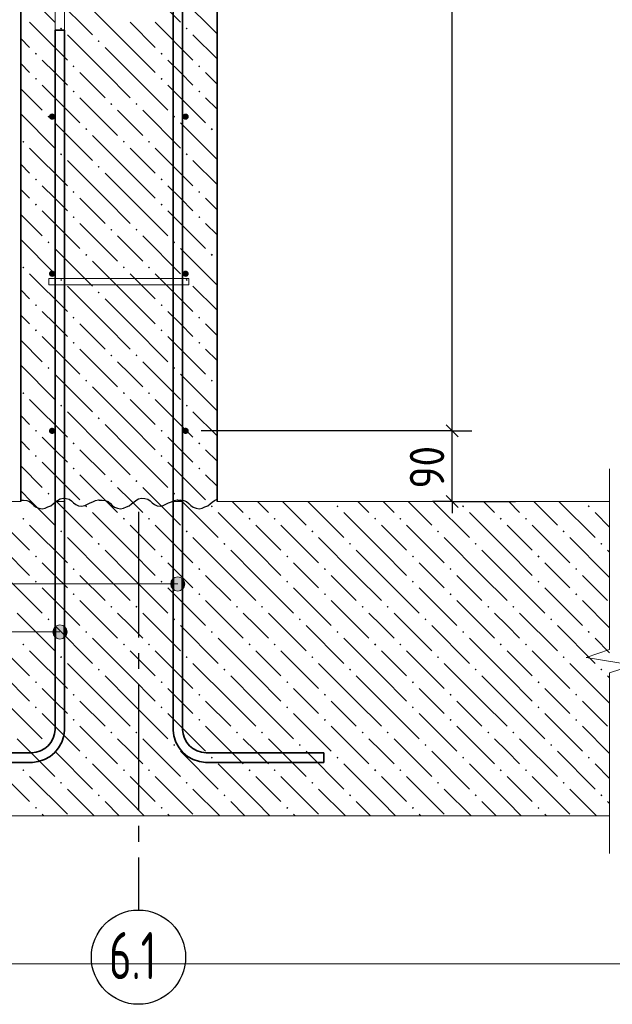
# Model space of a CAD drawing. Header units: millimetres. Extents: x 0 to 59400, y 0 to 42000.
# Tile 17 of 28: x 51475 to 55248, y 7574 to 13841. Entities that reach past the tile are written whole.
import ezdxf

# ---------------------------------------------------------------- set-up
doc = ezdxf.new("R2010")
doc.units = ezdxf.units.MM
doc.linetypes.add('______5', pattern=[1100, 800, -100, 100, -100])
for name, color, linetype, lineweight in [('Standard', 7, 'Continuous', 25), ('Выпуски арматуры Г-обр.', 52, 'Continuous', 25), ('ЖБ Стена верхний уровень', 7, 'Continuous', 35), ('Позиционная метка линия выноска', 7, 'Continuous', 13), ('Примечания', 7, 'Continuous', 13), ('Стена фоновая арматура У1', 7, 'Continuous', 18), ('Стена фоновая арматура Х1', 7, 'Continuous', 35), ('Стена фоновая затяжка С-обр.', 52, 'Continuous', 25), ('Фоновоя арматура Х1', 52, 'Continuous', 25)]:
    doc.layers.add(name, color=color, linetype=linetype, lineweight=lineweight)
doc.layers.add('Оси', color=7, linetype='______5')
doc.styles.add('ISOCPEUR', font='txt')

msp = doc.modelspace()

# ---------------------------------------------------------------- hatches: boundary and pattern name
at = {"layer": 'ЖБ Стена верхний уровень', "linetype": 'Continuous', "lineweight": 18, "transparency": 33554687}
for points in [[(51731.4, 13784.2), (51737.9, 13790.7), (51744.4, 13784.2), (51737.9, 13777.7)], [(52531.4, 13784.2), (52537.9, 13790.7), (52544.4, 13784.2), (52537.9, 13777.7)], [(51971.4, 13704.2), (51977.9, 13710.7), (51984.4, 13704.2), (51977.9, 13697.7)], [(51571.4, 13624.2), (51577.9, 13630.7), (51584.4, 13624.2), (51577.9, 13617.7)], [(52371.4, 13624.2), (52377.9, 13630.7), (52384.4, 13624.2), (52377.9, 13617.7)], [(51811.4, 13544.2), (51817.9, 13550.7), (51824.4, 13544.2), (51817.9, 13537.7)], [(52611.4, 13544.2), (52617.9, 13550.7), (52624.4, 13544.2), (52617.9, 13537.7)], [(51571.4, 13464.2), (51577.9, 13470.7), (51584.4, 13464.2), (51577.9, 13457.7)], [(52371.4, 13464.2), (52377.9, 13470.7), (52384.4, 13464.2), (52377.9, 13457.7)], [(51811.4, 13384.2), (51817.9, 13390.7), (51824.4, 13384.2), (51817.9, 13377.7)], [(52611.4, 13384.2), (52617.9, 13390.7), (52624.4, 13384.2), (52617.9, 13377.7)], [(52051.4, 13304.2), (52057.9, 13310.7), (52064.4, 13304.2), (52057.9, 13297.7)], [(52211.4, 13304.2), (52217.9, 13310.7), (52224.4, 13304.2), (52217.9, 13297.7)], [(51651.4, 13224.2), (51657.9, 13230.7), (51664.4, 13224.2), (51657.9, 13217.7)], [(52451.4, 13224.2), (52457.9, 13230.7), (52464.4, 13224.2), (52457.9, 13217.7)], [(51891.4, 13144.2), (51897.9, 13150.7), (51904.4, 13144.2), (51897.9, 13137.7)], [(52691.4, 13144.2), (52697.9, 13150.7), (52704.4, 13144.2), (52697.9, 13137.7)], [(51491.4, 13064.2), (51497.9, 13070.7), (51504.4, 13064.2), (51497.9, 13057.7)], [(52131.4, 13064.2), (52137.9, 13070.7), (52144.4, 13064.2), (52137.9, 13057.7)], [(52291.4, 13064.2), (52297.9, 13070.7), (52304.4, 13064.2), (52297.9, 13057.7)], [(51731.4, 12984.2), (51737.9, 12990.7), (51744.4, 12984.2), (51737.9, 12977.7)], [(52531.4, 12984.2), (52537.9, 12990.7), (52544.4, 12984.2), (52537.9, 12977.7)], [(51971.4, 12904.2), (51977.9, 12910.7), (51984.4, 12904.2), (51977.9, 12897.7)], [(51571.4, 12824.2), (51577.9, 12830.7), (51584.4, 12824.2), (51577.9, 12817.7)], [(52371.4, 12824.2), (52377.9, 12830.7), (52384.4, 12824.2), (52377.9, 12817.7)], [(51811.4, 12744.2), (51817.9, 12750.7), (51824.4, 12744.2), (51817.9, 12737.7)], [(52611.4, 12744.2), (52617.9, 12750.7), (52624.4, 12744.2), (52617.9, 12737.7)], [(51571.4, 12664.2), (51577.9, 12670.7), (51584.4, 12664.2), (51577.9, 12657.7)], [(52371.4, 12664.2), (52377.9, 12670.7), (52384.4, 12664.2), (52377.9, 12657.7)], [(51811.4, 12584.2), (51817.9, 12590.7), (51824.4, 12584.2), (51817.9, 12577.7)], [(52611.4, 12584.2), (52617.9, 12590.7), (52624.4, 12584.2), (52617.9, 12577.7)], [(52051.4, 12504.2), (52057.9, 12510.7), (52064.4, 12504.2), (52057.9, 12497.7)], [(52211.4, 12504.2), (52217.9, 12510.7), (52224.4, 12504.2), (52217.9, 12497.7)], [(51651.4, 12424.2), (51657.9, 12430.7), (51664.4, 12424.2), (51657.9, 12417.7)], [(52451.4, 12424.2), (52457.9, 12430.7), (52464.4, 12424.2), (52457.9, 12417.7)], [(51891.4, 12344.2), (51897.9, 12350.7), (51904.4, 12344.2), (51897.9, 12337.7)], [(52691.4, 12344.2), (52697.9, 12350.7), (52704.4, 12344.2), (52697.9, 12337.7)], [(51491.4, 12264.2), (51497.9, 12270.7), (51504.4, 12264.2), (51497.9, 12257.7)], [(52131.4, 12264.2), (52137.9, 12270.7), (52144.4, 12264.2), (52137.9, 12257.7)], [(52291.4, 12264.2), (52297.9, 12270.7), (52304.4, 12264.2), (52297.9, 12257.7)], [(51731.4, 12184.2), (51737.9, 12190.7), (51744.4, 12184.2), (51737.9, 12177.7)], [(52531.4, 12184.2), (52537.9, 12190.7), (52544.4, 12184.2), (52537.9, 12177.7)], [(51971.4, 12104.2), (51977.9, 12110.7), (51984.4, 12104.2), (51977.9, 12097.7)], [(51571.4, 12024.2), (51577.9, 12030.7), (51584.4, 12024.2), (51577.9, 12017.7)], [(52371.4, 12024.2), (52377.9, 12030.7), (52384.4, 12024.2), (52377.9, 12017.7)], [(51811.4, 11944.2), (51817.9, 11950.7), (51824.4, 11944.2), (51817.9, 11937.7)], [(52611.4, 11944.2), (52617.9, 11950.7), (52624.4, 11944.2), (52617.9, 11937.7)], [(51571.4, 11864.2), (51577.9, 11870.7), (51584.4, 11864.2), (51577.9, 11857.7)], [(52371.4, 11864.2), (52377.9, 11870.7), (52384.4, 11864.2), (52377.9, 11857.7)], [(51811.4, 11784.2), (51817.9, 11790.7), (51824.4, 11784.2), (51817.9, 11777.7)], [(52611.4, 11784.2), (52617.9, 11790.7), (52624.4, 11784.2), (52617.9, 11777.7)], [(52051.4, 11704.2), (52057.9, 11710.7), (52064.4, 11704.2), (52057.9, 11697.7)], [(52211.4, 11704.2), (52217.9, 11710.7), (52224.4, 11704.2), (52217.9, 11697.7)], [(51651.4, 11624.2), (51657.9, 11630.7), (51664.4, 11624.2), (51657.9, 11617.7)], [(52451.4, 11624.2), (52457.9, 11630.7), (52464.4, 11624.2), (52457.9, 11617.7)], [(51891.4, 11544.2), (51897.9, 11550.7), (51904.4, 11544.2), (51897.9, 11537.7)], [(52691.4, 11544.2), (52697.9, 11550.7), (52704.4, 11544.2), (52697.9, 11537.7)], [(51491.4, 11464.2), (51497.9, 11470.7), (51504.4, 11464.2), (51497.9, 11457.7)], [(52131.4, 11464.2), (52137.9, 11470.7), (52144.4, 11464.2), (52137.9, 11457.7)], [(52291.4, 11464.2), (52297.9, 11470.7), (52304.4, 11464.2), (52297.9, 11457.7)], [(51731.4, 11384.2), (51737.9, 11390.7), (51744.4, 11384.2), (51737.9, 11377.7)], [(52531.4, 11384.2), (52537.9, 11390.7), (52544.4, 11384.2), (52537.9, 11377.7)], [(51971.4, 11304.2), (51977.9, 11310.7), (51984.4, 11304.2), (51977.9, 11297.7)], [(51571.4, 11224.2), (51577.9, 11230.7), (51584.4, 11224.2), (51577.9, 11217.7)], [(52371.4, 11224.2), (52377.9, 11230.7), (52384.4, 11224.2), (52377.9, 11217.7)], [(51811.4, 11144.2), (51817.9, 11150.7), (51824.4, 11144.2), (51817.9, 11137.7)], [(52611.4, 11144.2), (52617.9, 11150.7), (52624.4, 11144.2), (52617.9, 11137.7)], [(51571.4, 11064.2), (51577.9, 11070.7), (51584.4, 11064.2), (51577.9, 11057.7)], [(52371.4, 11064.2), (52377.9, 11070.7), (52384.4, 11064.2), (52377.9, 11057.7)], [(51811.4, 10984.2), (51817.9, 10990.7), (51824.4, 10984.2), (51817.9, 10977.7)], [(52611.4, 10984.2), (52617.9, 10990.7), (52624.4, 10984.2), (52617.9, 10977.7)], [(52051.4, 10904.2), (52057.9, 10910.7), (52064.4, 10904.2), (52057.9, 10897.7)], [(52211.4, 10904.2), (52217.9, 10910.7), (52224.4, 10904.2), (52217.9, 10897.7)], [(51651.4, 10824.2), (51657.9, 10830.7), (51664.4, 10824.2), (51657.9, 10817.7)], [(52451.4, 10824.2), (52457.9, 10830.7), (52464.4, 10824.2), (52457.9, 10817.7)]]:
    msp.add_hatch(color=7, dxfattribs=at).paths.add_polyline_path(points, flags=16)
at = {"layer": 'Позиционная метка линия выноска', "linetype": 'Continuous', "lineweight": 13, "transparency": 33554687}
for points in [[(52458.4, 10210.8), (52458.4, 10288.2), (52442.2, 10272)], [(52480.9, 10204.5), (52480.9, 10294.5), (52458.4, 10288.2)], [(52480.9, 10204.5), (52458.4, 10288.2), (52458.4, 10210.8)], [(52503.4, 10210.8), (52503.4, 10288.2), (52480.9, 10294.5)], [(52503.4, 10210.8), (52480.9, 10294.5), (52480.9, 10204.5)], [(52519.6, 10227), (52519.6, 10272), (52503.4, 10288.2)], [(52519.6, 10227), (52503.4, 10288.2), (52503.4, 10210.8)], [(52442.2, 10227), (52442.2, 10272), (52435.9, 10249.5)], [(52458.4, 10210.8), (52442.2, 10272), (52442.2, 10227)], [(52519.6, 10272), (52519.6, 10227), (52525.9, 10249.5)], [(51692.2, 9921.6), (51692.2, 9966.7), (51685.9, 9944.1)], [(51708.4, 9905.4), (51708.4, 9982.8), (51692.2, 9966.7)], [(51708.4, 9905.4), (51692.2, 9966.7), (51692.2, 9921.6)], [(51730.9, 9899.1), (51730.9, 9989.1), (51708.4, 9982.8)], [(51730.9, 9899.1), (51708.4, 9982.8), (51708.4, 9905.4)], [(51753.4, 9905.4), (51753.4, 9982.8), (51730.9, 9989.1)], [(51753.4, 9905.4), (51730.9, 9989.1), (51730.9, 9899.1)], [(51769.6, 9921.6), (51769.6, 9966.7), (51753.4, 9982.8)], [(51769.6, 9921.6), (51753.4, 9982.8), (51753.4, 9905.4)], [(51769.6, 9966.7), (51769.6, 9921.6), (51775.9, 9944.1)]]:
    msp.add_hatch(color=7, dxfattribs=at).paths.add_polyline_path(points)
at = {"layer": 'Стена фоновая арматура У1', "linetype": 'Continuous', "lineweight": 13, "transparency": 33554687}
for points in [[(51700.9, 13224), (51699.4, 13231.6), (51695, 13238.1), (51688.5, 13242.4), (51680.9, 13244), (51673.2, 13242.4), (51666.7, 13238.1), (51662.4, 13231.6), (51660.9, 13224), (51662.4, 13216.3), (51666.7, 13209.8), (51673.2, 13205.5), (51680.9, 13204), (51688.5, 13205.5), (51695, 13209.8), (51699.4, 13216.3)], [(52550.9, 13224), (52549.4, 13231.6), (52545, 13238.1), (52538.5, 13242.4), (52530.9, 13244), (52523.2, 13242.4), (52516.7, 13238.1), (52512.4, 13231.6), (52510.9, 13224), (52512.4, 13216.3), (52516.7, 13209.8), (52523.2, 13205.5), (52530.9, 13204), (52538.5, 13205.5), (52545, 13209.8), (52549.4, 13216.3)], [(51700.9, 12224), (51699.4, 12231.6), (51695, 12238.1), (51688.5, 12242.4), (51680.9, 12244), (51673.2, 12242.4), (51666.7, 12238.1), (51662.4, 12231.6), (51660.9, 12224), (51662.4, 12216.3), (51666.7, 12209.8), (51673.2, 12205.5), (51680.9, 12204), (51688.5, 12205.5), (51695, 12209.8), (51699.4, 12216.3)], [(52550.9, 12224), (52549.4, 12231.6), (52545, 12238.1), (52538.5, 12242.4), (52530.9, 12244), (52523.2, 12242.4), (52516.7, 12238.1), (52512.4, 12231.6), (52510.9, 12224), (52512.4, 12216.3), (52516.7, 12209.8), (52523.2, 12205.5), (52530.9, 12204), (52538.5, 12205.5), (52545, 12209.8), (52549.4, 12216.3)], [(51700.9, 11224), (51699.4, 11231.6), (51695, 11238.1), (51688.5, 11242.4), (51680.9, 11244), (51673.2, 11242.4), (51666.7, 11238.1), (51662.4, 11231.6), (51660.9, 11224), (51662.4, 11216.3), (51666.7, 11209.8), (51673.2, 11205.5), (51680.9, 11204), (51688.5, 11205.5), (51695, 11209.8), (51699.4, 11216.3)], [(52550.9, 11224), (52549.4, 11231.6), (52545, 11238.1), (52538.5, 11242.4), (52530.9, 11244), (52523.2, 11242.4), (52516.7, 11238.1), (52512.4, 11231.6), (52510.9, 11224), (52512.4, 11216.3), (52516.7, 11209.8), (52523.2, 11205.5), (52530.9, 11204), (52538.5, 11205.5), (52545, 11209.8), (52549.4, 11216.3)]]:
    msp.add_hatch(color=7, dxfattribs=at).paths.add_polyline_path(points)
at = {"layer": 'Фоновоя арматура Х1', "linetype": 'Continuous', "lineweight": 18, "transparency": 33554687}
for points in [[(51891.4, 10744.2), (51897.9, 10750.7), (51904.4, 10744.2), (51897.9, 10737.7)], [(52691.4, 10744.2), (52697.9, 10750.7), (52704.4, 10744.2), (52697.9, 10737.7)], [(53491.4, 10744.2), (53497.9, 10750.7), (53504.4, 10744.2), (53497.9, 10737.7)], [(54291.4, 10744.2), (54297.9, 10750.7), (54304.4, 10744.2), (54297.9, 10737.7)], [(55091.4, 10744.2), (55097.9, 10750.7), (55104.4, 10744.2), (55097.9, 10737.7)], [(51491.4, 10664.2), (51497.9, 10670.7), (51504.4, 10664.2), (51497.9, 10657.7)], [(52131.4, 10664.2), (52137.9, 10670.7), (52144.4, 10664.2), (52137.9, 10657.7)], [(52291.4, 10664.2), (52297.9, 10670.7), (52304.4, 10664.2), (52297.9, 10657.7)], [(52931.4, 10664.2), (52937.9, 10670.7), (52944.4, 10664.2), (52937.9, 10657.7)], [(53091.4, 10664.2), (53097.9, 10670.7), (53104.4, 10664.2), (53097.9, 10657.7)], [(53731.4, 10664.2), (53737.9, 10670.7), (53744.4, 10664.2), (53737.9, 10657.7)], [(53891.4, 10664.2), (53897.9, 10670.7), (53904.4, 10664.2), (53897.9, 10657.7)], [(54531.4, 10664.2), (54537.9, 10670.7), (54544.4, 10664.2), (54537.9, 10657.7)], [(54691.4, 10664.2), (54697.9, 10670.7), (54704.4, 10664.2), (54697.9, 10657.7)], [(51731.4, 10584.2), (51737.9, 10590.7), (51744.4, 10584.2), (51737.9, 10577.7)], [(52531.4, 10584.2), (52537.9, 10590.7), (52544.4, 10584.2), (52537.9, 10577.7)], [(53331.4, 10584.2), (53337.9, 10590.7), (53344.4, 10584.2), (53337.9, 10577.7)], [(54131.4, 10584.2), (54137.9, 10590.7), (54144.4, 10584.2), (54137.9, 10577.7)], [(54931.4, 10584.2), (54937.9, 10590.7), (54944.4, 10584.2), (54937.9, 10577.7)], [(51971.4, 10504.2), (51977.9, 10510.7), (51984.4, 10504.2), (51977.9, 10497.7)], [(52771.4, 10504.2), (52777.9, 10510.7), (52784.4, 10504.2), (52777.9, 10497.7)], [(53571.4, 10504.2), (53577.9, 10510.7), (53584.4, 10504.2), (53577.9, 10497.7)], [(54371.4, 10504.2), (54377.9, 10510.7), (54384.4, 10504.2), (54377.9, 10497.7)], [(55171.4, 10504.2), (55177.9, 10510.7), (55184.4, 10504.2), (55177.9, 10497.7)], [(51571.4, 10424.2), (51577.9, 10430.7), (51584.4, 10424.2), (51577.9, 10417.7)], [(52371.4, 10424.2), (52377.9, 10430.7), (52384.4, 10424.2), (52377.9, 10417.7)], [(53171.4, 10424.2), (53177.9, 10430.7), (53184.4, 10424.2), (53177.9, 10417.7)], [(53971.4, 10424.2), (53977.9, 10430.7), (53984.4, 10424.2), (53977.9, 10417.7)], [(54771.4, 10424.2), (54777.9, 10430.7), (54784.4, 10424.2), (54777.9, 10417.7)], [(51811.4, 10344.2), (51817.9, 10350.7), (51824.4, 10344.2), (51817.9, 10337.7)], [(52611.4, 10344.2), (52617.9, 10350.7), (52624.4, 10344.2), (52617.9, 10337.7)], [(53411.4, 10344.2), (53417.9, 10350.7), (53424.4, 10344.2), (53417.9, 10337.7)], [(54211.4, 10344.2), (54217.9, 10350.7), (54224.4, 10344.2), (54217.9, 10337.7)], [(55011.4, 10344.2), (55017.9, 10350.7), (55024.4, 10344.2), (55017.9, 10337.7)], [(51571.4, 10264.2), (51577.9, 10270.7), (51584.4, 10264.2), (51577.9, 10257.7)], [(52371.4, 10264.2), (52377.9, 10270.7), (52384.4, 10264.2), (52377.9, 10257.7)], [(53171.4, 10264.2), (53177.9, 10270.7), (53184.4, 10264.2), (53177.9, 10257.7)], [(53971.4, 10264.2), (53977.9, 10270.7), (53984.4, 10264.2), (53977.9, 10257.7)], [(54771.4, 10264.2), (54777.9, 10270.7), (54784.4, 10264.2), (54777.9, 10257.7)], [(51811.4, 10184.2), (51817.9, 10190.7), (51824.4, 10184.2), (51817.9, 10177.7)], [(52611.4, 10184.2), (52617.9, 10190.7), (52624.4, 10184.2), (52617.9, 10177.7)], [(53411.4, 10184.2), (53417.9, 10190.7), (53424.4, 10184.2), (53417.9, 10177.7)], [(54211.4, 10184.2), (54217.9, 10190.7), (54224.4, 10184.2), (54217.9, 10177.7)], [(55011.4, 10184.2), (55017.9, 10190.7), (55024.4, 10184.2), (55017.9, 10177.7)], [(52051.4, 10104.2), (52057.9, 10110.7), (52064.4, 10104.2), (52057.9, 10097.7)], [(52211.4, 10104.2), (52217.9, 10110.7), (52224.4, 10104.2), (52217.9, 10097.7)], [(52851.4, 10104.2), (52857.9, 10110.7), (52864.4, 10104.2), (52857.9, 10097.7)], [(53011.4, 10104.2), (53017.9, 10110.7), (53024.4, 10104.2), (53017.9, 10097.7)], [(53651.4, 10104.2), (53657.9, 10110.7), (53664.4, 10104.2), (53657.9, 10097.7)], [(53811.4, 10104.2), (53817.9, 10110.7), (53824.4, 10104.2), (53817.9, 10097.7)], [(54451.4, 10104.2), (54457.9, 10110.7), (54464.4, 10104.2), (54457.9, 10097.7)], [(54611.4, 10104.2), (54617.9, 10110.7), (54624.4, 10104.2), (54617.9, 10097.7)], [(51651.4, 10024.2), (51657.9, 10030.7), (51664.4, 10024.2), (51657.9, 10017.7)], [(52451.4, 10024.2), (52457.9, 10030.7), (52464.4, 10024.2), (52457.9, 10017.7)], [(53251.4, 10024.2), (53257.9, 10030.7), (53264.4, 10024.2), (53257.9, 10017.7)], [(54051.4, 10024.2), (54057.9, 10030.7), (54064.4, 10024.2), (54057.9, 10017.7)], [(54851.4, 10024.2), (54857.9, 10030.7), (54864.4, 10024.2), (54857.9, 10017.7)], [(51891.4, 9944.2), (51897.9, 9950.7), (51904.4, 9944.2), (51897.9, 9937.7)], [(52691.4, 9944.2), (52697.9, 9950.7), (52704.4, 9944.2), (52697.9, 9937.7)], [(53491.4, 9944.2), (53497.9, 9950.7), (53504.4, 9944.2), (53497.9, 9937.7)], [(54291.4, 9944.2), (54297.9, 9950.7), (54304.4, 9944.2), (54297.9, 9937.7)], [(55091.4, 9944.2), (55097.9, 9950.7), (55104.4, 9944.2), (55097.9, 9937.7)], [(51491.4, 9864.2), (51497.9, 9870.7), (51504.4, 9864.2), (51497.9, 9857.7)], [(52131.4, 9864.2), (52137.9, 9870.7), (52144.4, 9864.2), (52137.9, 9857.7)], [(52291.4, 9864.2), (52297.9, 9870.7), (52304.4, 9864.2), (52297.9, 9857.7)], [(52931.4, 9864.2), (52937.9, 9870.7), (52944.4, 9864.2), (52937.9, 9857.7)], [(53091.4, 9864.2), (53097.9, 9870.7), (53104.4, 9864.2), (53097.9, 9857.7)], [(53731.4, 9864.2), (53737.9, 9870.7), (53744.4, 9864.2), (53737.9, 9857.7)], [(53891.4, 9864.2), (53897.9, 9870.7), (53904.4, 9864.2), (53897.9, 9857.7)], [(54531.4, 9864.2), (54537.9, 9870.7), (54544.4, 9864.2), (54537.9, 9857.7)], [(54691.4, 9864.2), (54697.9, 9870.7), (54704.4, 9864.2), (54697.9, 9857.7)], [(51731.4, 9784.2), (51737.9, 9790.7), (51744.4, 9784.2), (51737.9, 9777.7)], [(52531.4, 9784.2), (52537.9, 9790.7), (52544.4, 9784.2), (52537.9, 9777.7)], [(53331.4, 9784.2), (53337.9, 9790.7), (53344.4, 9784.2), (53337.9, 9777.7)], [(54131.4, 9784.2), (54137.9, 9790.7), (54144.4, 9784.2), (54137.9, 9777.7)], [(54931.4, 9784.2), (54937.9, 9790.7), (54944.4, 9784.2), (54937.9, 9777.7)], [(51971.4, 9704.2), (51977.9, 9710.7), (51984.4, 9704.2), (51977.9, 9697.7)], [(52771.4, 9704.2), (52777.9, 9710.7), (52784.4, 9704.2), (52777.9, 9697.7)], [(53571.4, 9704.2), (53577.9, 9710.7), (53584.4, 9704.2), (53577.9, 9697.7)], [(54371.4, 9704.2), (54377.9, 9710.7), (54384.4, 9704.2), (54377.9, 9697.7)], [(55171.4, 9704.2), (55177.9, 9710.7), (55184.4, 9704.2), (55177.9, 9697.7)], [(51571.4, 9624.2), (51577.9, 9630.7), (51584.4, 9624.2), (51577.9, 9617.7)], [(52371.4, 9624.2), (52377.9, 9630.7), (52384.4, 9624.2), (52377.9, 9617.7)], [(53171.4, 9624.2), (53177.9, 9630.7), (53184.4, 9624.2), (53177.9, 9617.7)], [(53971.4, 9624.2), (53977.9, 9630.7), (53984.4, 9624.2), (53977.9, 9617.7)], [(54771.4, 9624.2), (54777.9, 9630.7), (54784.4, 9624.2), (54777.9, 9617.7)], [(51811.4, 9544.2), (51817.9, 9550.7), (51824.4, 9544.2), (51817.9, 9537.7)], [(52611.4, 9544.2), (52617.9, 9550.7), (52624.4, 9544.2), (52617.9, 9537.7)], [(53411.4, 9544.2), (53417.9, 9550.7), (53424.4, 9544.2), (53417.9, 9537.7)], [(54211.4, 9544.2), (54217.9, 9550.7), (54224.4, 9544.2), (54217.9, 9537.7)], [(55011.4, 9544.2), (55017.9, 9550.7), (55024.4, 9544.2), (55017.9, 9537.7)], [(51571.4, 9464.2), (51577.9, 9470.7), (51584.4, 9464.2), (51577.9, 9457.7)], [(52371.4, 9464.2), (52377.9, 9470.7), (52384.4, 9464.2), (52377.9, 9457.7)], [(53171.4, 9464.2), (53177.9, 9470.7), (53184.4, 9464.2), (53177.9, 9457.7)], [(53971.4, 9464.2), (53977.9, 9470.7), (53984.4, 9464.2), (53977.9, 9457.7)], [(54771.4, 9464.2), (54777.9, 9470.7), (54784.4, 9464.2), (54777.9, 9457.7)], [(51811.4, 9384.2), (51817.9, 9390.7), (51824.4, 9384.2), (51817.9, 9377.7)], [(52611.4, 9384.2), (52617.9, 9390.7), (52624.4, 9384.2), (52617.9, 9377.7)], [(53411.4, 9384.2), (53417.9, 9390.7), (53424.4, 9384.2), (53417.9, 9377.7)], [(54211.4, 9384.2), (54217.9, 9390.7), (54224.4, 9384.2), (54217.9, 9377.7)], [(55011.4, 9384.2), (55017.9, 9390.7), (55024.4, 9384.2), (55017.9, 9377.7)], [(52051.4, 9304.2), (52057.9, 9310.7), (52064.4, 9304.2), (52057.9, 9297.7)], [(52211.4, 9304.2), (52217.9, 9310.7), (52224.4, 9304.2), (52217.9, 9297.7)], [(52851.4, 9304.2), (52857.9, 9310.7), (52864.4, 9304.2), (52857.9, 9297.7)], [(53011.4, 9304.2), (53017.9, 9310.7), (53024.4, 9304.2), (53017.9, 9297.7)], [(53651.4, 9304.2), (53657.9, 9310.7), (53664.4, 9304.2), (53657.9, 9297.7)], [(53811.4, 9304.2), (53817.9, 9310.7), (53824.4, 9304.2), (53817.9, 9297.7)], [(54451.4, 9304.2), (54457.9, 9310.7), (54464.4, 9304.2), (54457.9, 9297.7)], [(54611.4, 9304.2), (54617.9, 9310.7), (54624.4, 9304.2), (54617.9, 9297.7)], [(51651.4, 9224.2), (51657.9, 9230.7), (51664.4, 9224.2), (51657.9, 9217.7)], [(52451.4, 9224.2), (52457.9, 9230.7), (52464.4, 9224.2), (52457.9, 9217.7)], [(53251.4, 9224.2), (53257.9, 9230.7), (53264.4, 9224.2), (53257.9, 9217.7)], [(54051.4, 9224.2), (54057.9, 9230.7), (54064.4, 9224.2), (54057.9, 9217.7)], [(54851.4, 9224.2), (54857.9, 9230.7), (54864.4, 9224.2), (54857.9, 9217.7)], [(51891.4, 9144.2), (51897.9, 9150.7), (51904.4, 9144.2), (51897.9, 9137.7)], [(52691.4, 9144.2), (52697.9, 9150.7), (52704.4, 9144.2), (52697.9, 9137.7)], [(53491.4, 9144.2), (53497.9, 9150.7), (53504.4, 9144.2), (53497.9, 9137.7)], [(54291.4, 9144.2), (54297.9, 9150.7), (54304.4, 9144.2), (54297.9, 9137.7)], [(55091.4, 9144.2), (55097.9, 9150.7), (55104.4, 9144.2), (55097.9, 9137.7)], [(51491.4, 9064.2), (51497.9, 9070.7), (51504.4, 9064.2), (51497.9, 9057.7)], [(52131.4, 9064.2), (52137.9, 9070.7), (52144.4, 9064.2), (52137.9, 9057.7)], [(52291.4, 9064.2), (52297.9, 9070.7), (52304.4, 9064.2), (52297.9, 9057.7)], [(52931.4, 9064.2), (52937.9, 9070.7), (52944.4, 9064.2), (52937.9, 9057.7)], [(53091.4, 9064.2), (53097.9, 9070.7), (53104.4, 9064.2), (53097.9, 9057.7)], [(53731.4, 9064.2), (53737.9, 9070.7), (53744.4, 9064.2), (53737.9, 9057.7)], [(53891.4, 9064.2), (53897.9, 9070.7), (53904.4, 9064.2), (53897.9, 9057.7)], [(54531.4, 9064.2), (54537.9, 9070.7), (54544.4, 9064.2), (54537.9, 9057.7)], [(54691.4, 9064.2), (54697.9, 9070.7), (54704.4, 9064.2), (54697.9, 9057.7)], [(51731.4, 8984.2), (51737.9, 8990.7), (51744.4, 8984.2), (51737.9, 8977.7)], [(52531.4, 8984.2), (52537.9, 8990.7), (52544.4, 8984.2), (52537.9, 8977.7)], [(53331.4, 8984.2), (53337.9, 8990.7), (53344.4, 8984.2), (53337.9, 8977.7)], [(54131.4, 8984.2), (54137.9, 8990.7), (54144.4, 8984.2), (54137.9, 8977.7)], [(54931.4, 8984.2), (54937.9, 8990.7), (54944.4, 8984.2), (54937.9, 8977.7)], [(51971.4, 8904.2), (51977.9, 8910.7), (51984.4, 8904.2), (51977.9, 8897.7)], [(52771.4, 8904.2), (52777.9, 8910.7), (52784.4, 8904.2), (52777.9, 8897.7)], [(53571.4, 8904.2), (53577.9, 8910.7), (53584.4, 8904.2), (53577.9, 8897.7)], [(54371.4, 8904.2), (54377.9, 8910.7), (54384.4, 8904.2), (54377.9, 8897.7)], [(55171.4, 8904.2), (55177.9, 8910.7), (55184.4, 8904.2), (55177.9, 8897.7)], [(51571.4, 8824.2), (51577.9, 8830.7), (51584.4, 8824.2), (51577.9, 8817.7)], [(52371.4, 8824.2), (52377.9, 8830.7), (52384.4, 8824.2), (52377.9, 8817.7)], [(53171.4, 8824.2), (53177.9, 8830.7), (53184.4, 8824.2), (53177.9, 8817.7)], [(53971.4, 8824.2), (53977.9, 8830.7), (53984.4, 8824.2), (53977.9, 8817.7)], [(54771.4, 8824.2), (54777.9, 8830.7), (54784.4, 8824.2), (54777.9, 8817.7)]]:
    msp.add_hatch(color=7, dxfattribs=at).paths.add_polyline_path(points, flags=16)

# ---------------------------------------------------------------- linework, layer by layer
at = {"layer": 'Standard', "color": 7, "linetype": 'Continuous', "lineweight": -3, "transparency": 33554687}
for p, q in [((54228, 11224), (54228, 21224)), ((54228, 11224), (54103, 11224)), ((54228, 11224), (54353, 11224)), ((54228, 10774), (54228, 11224)), ((54228, 10774), (54103, 10774)), ((54228, 10774), (54353, 10774)), ((54228, 10774), (54630.9, 10774)), ((54228, 10774), (54228, 10699))]:
    msp.add_line(p, q, dxfattribs=at)
at = {"layer": 'Standard', "color": 7, "linetype": 'Continuous', "lineweight": 25, "transparency": 33554687}
for p, q in [((54265.5, 11186.5), (54190.5, 11261.5)), ((54265.5, 10736.5), (54190.5, 10811.5))]:
    msp.add_line(p, q, dxfattribs=at)
at = {"layer": 'Standard', "color": 254, "linetype": 'Continuous', "lineweight": 13, "true_color": 0xc4c4ff, "transparency": 33554687}
msp.add_lwpolyline([(48980.9, 7832.4), (55730.9, 7832.4), (55730.9, 26974), (48980.9, 26974), (48980.9, 7832.4)], dxfattribs=at)
at = {"layer": 'Standard', "color": 7, "linetype": 'Continuous', "lineweight": -3, "transparency": 33554687}
msp.add_lwpolyline([(54228, 11224), (54211, 11224), (54211, 11224), (54211, 11224), (54211, 11224), (54211, 11224), (54211, 11224), (54211, 11224), (54211, 11224), (52630.9, 11224)], dxfattribs=at)
at = {"layer": 'Выпуски арматуры Г-обр.', "color": 7, "linetype": 'Continuous', "lineweight": 35, "transparency": 33554687}
for points in [[(52510.9, 15774), (52510.9, 9323.9), (52514.8, 9295.8), (52524.2, 9267.2), (52538.9, 9241), (52556.7, 9219.7), (52577.9, 9202), (52604.1, 9187.3), (52632.7, 9177.9), (52660.9, 9174), (53410.9, 9174), (53410.9, 9114), (52656.7, 9114), (52619, 9119.2), (52579.8, 9132.1), (52543.8, 9152.3), (52514.1, 9177.1), (52489.2, 9206.8), (52469, 9242.9), (52456.1, 9282.1), (52450.9, 9319.8), (52450.9, 15774), (52510.9, 15774)], [(51760.9, 13774), (51760.9, 9319.8), (51755.6, 9282.1), (51742.7, 9242.9), (51722.5, 9206.8), (51697.7, 9177.1), (51668, 9152.3), (51631.9, 9132.1), (51592.7, 9119.2), (51555.1, 9114), (50800.9, 9114), (50800.9, 9174), (51550.9, 9174), (51579.1, 9177.9), (51607.7, 9187.3), (51633.8, 9202), (51655.1, 9219.7), (51672.9, 9241), (51687.5, 9267.2), (51697, 9295.8), (51700.9, 9323.9), (51700.9, 13774), (51760.9, 13774)]]:
    msp.add_lwpolyline(points, dxfattribs=at)
at = {"layer": 'ЖБ Стена верхний уровень', "color": 7, "linetype": 'Continuous', "lineweight": 35, "transparency": 33554687}
for p, q in [((51480.9, 23274), (51480.9, 10774)), ((52730.9, 10774), (52730.9, 23274))]:
    msp.add_line(p, q, dxfattribs=at)
at = {"layer": 'ЖБ Стена верхний уровень', "color": 9, "linetype": 'Continuous', "lineweight": 18, "true_color": 0xc7c7c7, "transparency": 33554687}
for p, q in [((51480.9, 14041.2), (51697.9, 13824.2)), ((52257.9, 14064.2), (52497.9, 13824.2)), ((51697.9, 13984.2), (51937.9, 13744.2)), ((52497.9, 13984.2), (52730.9, 13751.2)), ((52177.9, 13664.2), (51937.9, 13904.2)), ((51537.9, 13824.2), (51777.9, 13584.2)), ((52177.9, 13824.2), (52337.9, 13664.2)), ((52337.9, 13824.2), (52577.9, 13584.2)), ((52017.9, 13504.2), (51777.9, 13744.2)), ((52730.9, 13591.2), (52577.9, 13744.2)), ((51480.9, 13721.2), (51537.9, 13664.2)), ((52017.9, 13664.2), (52177.9, 13504.2)), ((52177.9, 13664.2), (52337.9, 13504.2)), ((51480.9, 13561.2), (51537.9, 13504.2)), ((51697.9, 13504.2), (51617.9, 13584.2)), ((52497.9, 13504.2), (52417.9, 13584.2)), ((51777.9, 13424.2), (51697.9, 13504.2)), ((51857.9, 13504.2), (52017.9, 13344.2)), ((52017.9, 13504.2), (52177.9, 13344.2)), ((52177.9, 13504.2), (52417.9, 13264.2)), ((52577.9, 13424.2), (52497.9, 13504.2)), ((52657.9, 13504.2), (52730.9, 13431.2)), ((51617.9, 13424.2), (51857.9, 13184.2)), ((52417.9, 13424.2), (52657.9, 13184.2)), ((51480.9, 13401.2), (51617.9, 13264.2)), ((51857.9, 13344.2), (52097.9, 13104.2)), ((52657.9, 13344.2), (52730.9, 13271.2)), ((51480.9, 13241.2), (51697.9, 13024.2)), ((52177.9, 13184.2), (52097.9, 13264.2)), ((52257.9, 13264.2), (52497.9, 13024.2)), ((51697.9, 13184.2), (51937.9, 12944.2)), ((52257.9, 13104.2), (52177.9, 13184.2)), ((52497.9, 13184.2), (52730.9, 12951.2)), ((52177.9, 12864.2), (51937.9, 13104.2)), ((51537.9, 13024.2), (51777.9, 12784.2)), ((52177.9, 13024.2), (52337.9, 12864.2)), ((52337.9, 13024.2), (52577.9, 12784.2)), ((51480.9, 12921.2), (51537.9, 12864.2)), ((52017.9, 12704.2), (51777.9, 12944.2)), ((52730.9, 12791.2), (52577.9, 12944.2)), ((52017.9, 12864.2), (52177.9, 12704.2)), ((52177.9, 12864.2), (52337.9, 12704.2)), ((51480.9, 12761.2), (51537.9, 12704.2)), ((51697.9, 12704.2), (51617.9, 12784.2)), ((52497.9, 12704.2), (52417.9, 12784.2)), ((51777.9, 12624.2), (51697.9, 12704.2)), ((51857.9, 12704.2), (52017.9, 12544.2)), ((52017.9, 12704.2), (52177.9, 12544.2)), ((52177.9, 12704.2), (52417.9, 12464.2)), ((52577.9, 12624.2), (52497.9, 12704.2)), ((52657.9, 12704.2), (52730.9, 12631.2)), ((51480.9, 12601.2), (51617.9, 12464.2)), ((51617.9, 12624.2), (51857.9, 12384.2)), ((52417.9, 12624.2), (52657.9, 12384.2)), ((51857.9, 12544.2), (52097.9, 12304.2)), ((52657.9, 12544.2), (52730.9, 12471.2)), ((51480.9, 12441.2), (51697.9, 12224.2)), ((52177.9, 12384.2), (52097.9, 12464.2)), ((52257.9, 12464.2), (52497.9, 12224.2)), ((51697.9, 12384.2), (51937.9, 12144.2)), ((52257.9, 12304.2), (52177.9, 12384.2)), ((52497.9, 12384.2), (52730.9, 12151.2)), ((52177.9, 12064.2), (51937.9, 12304.2)), ((51537.9, 12224.2), (51777.9, 11984.2)), ((52177.9, 12224.2), (52337.9, 12064.2)), ((52337.9, 12224.2), (52577.9, 11984.2)), ((51480.9, 12121.2), (51537.9, 12064.2)), ((52017.9, 11904.2), (51777.9, 12144.2)), ((52730.9, 11991.2), (52577.9, 12144.2)), ((52017.9, 12064.2), (52177.9, 11904.2)), ((52177.9, 12064.2), (52337.9, 11904.2)), ((51697.9, 11904.2), (51617.9, 11984.2)), ((52497.9, 11904.2), (52417.9, 11984.2)), ((51480.9, 11961.2), (51537.9, 11904.2)), ((51777.9, 11824.2), (51697.9, 11904.2)), ((51857.9, 11904.2), (52017.9, 11744.2)), ((52017.9, 11904.2), (52177.9, 11744.2)), ((52177.9, 11904.2), (52417.9, 11664.2)), ((52577.9, 11824.2), (52497.9, 11904.2)), ((52657.9, 11904.2), (52730.9, 11831.2)), ((51480.9, 11801.2), (51617.9, 11664.2)), ((51617.9, 11824.2), (51857.9, 11584.2)), ((52417.9, 11824.2), (52657.9, 11584.2)), ((51857.9, 11744.2), (52097.9, 11504.2)), ((52657.9, 11744.2), (52730.9, 11671.2)), ((52177.9, 11584.2), (52097.9, 11664.2)), ((52257.9, 11664.2), (52497.9, 11424.2)), ((51480.9, 11641.2), (51697.9, 11424.2)), ((51697.9, 11584.2), (51937.9, 11344.2)), ((52257.9, 11504.2), (52177.9, 11584.2)), ((52497.9, 11584.2), (52730.9, 11351.2)), ((52177.9, 11264.2), (51937.9, 11504.2)), ((51537.9, 11424.2), (51777.9, 11184.2)), ((52177.9, 11424.2), (52337.9, 11264.2)), ((52337.9, 11424.2), (52577.9, 11184.2)), ((52017.9, 11104.2), (51777.9, 11344.2)), ((52730.9, 11191.2), (52577.9, 11344.2)), ((51480.9, 11321.2), (51537.9, 11264.2)), ((52017.9, 11264.2), (52177.9, 11104.2)), ((52177.9, 11264.2), (52337.9, 11104.2)), ((51480.9, 11161.2), (51537.9, 11104.2)), ((51697.9, 11104.2), (51617.9, 11184.2)), ((52497.9, 11104.2), (52417.9, 11184.2)), ((51777.9, 11024.2), (51697.9, 11104.2)), ((51857.9, 11104.2), (52017.9, 10944.2)), ((52017.9, 11104.2), (52177.9, 10944.2)), ((52177.9, 11104.2), (52417.9, 10864.2)), ((52577.9, 11024.2), (52497.9, 11104.2)), ((52657.9, 11104.2), (52730.9, 11031.2)), ((51480.9, 11001.2), (51617.9, 10864.2)), ((51617.9, 11024.2), (51857.9, 10784.2)), ((52417.9, 11024.2), (52657.9, 10784.2)), ((51857.9, 10944.2), (52028.1, 10774)), ((52657.9, 10944.2), (52730.9, 10871.2)), ((52177.9, 10784.2), (52097.9, 10864.2)), ((52257.9, 10864.2), (52348.1, 10774)), ((51480.9, 10841.2), (51548.1, 10774)), ((51697.9, 10784.2), (51708.1, 10774)), ((52188.1, 10774), (52177.9, 10784.2)), ((52497.9, 10784.2), (52508.1, 10774))]:
    msp.add_line(p, q, dxfattribs=at)
at = {"layer": 'Оси', "color": 8, "linetype": '______5', "lineweight": -3, "transparency": 33554687}
msp.add_line((52230.9, 10709), (52230.9, 8174), dxfattribs=at)
at = {"layer": 'Оси', "color": 7, "linetype": 'Continuous', "lineweight": -3, "transparency": 33554687}
msp.add_circle((52230.9, 7874), 300, dxfattribs=at)
at = {"layer": 'Позиционная метка линия выноска', "color": 7, "linetype": 'Continuous', "lineweight": 13, "transparency": 33554687}
for p, q in [((52480.9, 10294.5), (52480.9, 10294.5)), ((52435.9, 10249.5), (52435.9, 10249.5)), ((52525.9, 10249.5), (52525.9, 10249.5)), ((52480.9, 10204.5), (52480.9, 10204.5)), ((51730.9, 9989.1), (51730.9, 9989.1)), ((51685.9, 9944.1), (51685.9, 9944.1)), ((51775.9, 9944.1), (51775.9, 9944.1)), ((51730.9, 9899.1), (51730.9, 9899.1))]:
    msp.add_line(p, q, dxfattribs=at)
for points in [[(52480.9, 10249.5), (51236.4, 10249.5), (50931.1, 9944.1)], [(51730.9, 9944.1), (51189.7, 9944.1), (48855, 9944.1)]]:
    msp.add_lwpolyline(points, dxfattribs=at)
for centre in [(52480.9, 10249.5), (51730.9, 9944.1)]:
    msp.add_circle(centre, 45, dxfattribs=at)
at = {"layer": 'Примечания', "color": 7, "linetype": 'Continuous', "lineweight": 13, "transparency": 33554687}
for p, q in [((55230.9, 10982.9), (55230.9, 9831.4)), ((55230.9, 9831.4), (55080.9, 9782.4)), ((55080.9, 9782.4), (55380.9, 9733.4)), ((55380.9, 9733.4), (55230.9, 9684.4)), ((55230.9, 9684.4), (55230.9, 8532.9)), ((55230.9, 8532.9), (55230.9, 8532.9))]:
    msp.add_line(p, q, dxfattribs=at)
at = {"layer": 'Примечания', "color": 7, "linetype": 'Continuous', "lineweight": 25, "transparency": 33554687}
for points in [[(51480.9, 10782.7), (51499.4, 10783), (51519.4, 10780.1), (51537.4, 10773.5), (51551.9, 10762.6), (51564.4, 10749.6), (51578.9, 10738.7), (51597.4, 10732.1), (51616.9, 10728.2), (51636.4, 10732.6), (51654.4, 10739.6), (51671.9, 10747.7), (51686.9, 10758.4), (51700.9, 10769.9), (51714.9, 10781.3), (51731.9, 10790.3), (51750.9, 10795.1), (51770.9, 10794.4), (51790.4, 10789.1), (51804.9, 10778.4), (51817.9, 10765.9), (51831.9, 10754.5), (51848.9, 10746), (51868.9, 10744.1), (51888.4, 10748.9), (51905.9, 10756.4), (51922.9, 10765), (51940.4, 10773.2), (51957.4, 10781.3), (51976.9, 10785.1), (51980.9, 10785.5)], [(51980.9, 10782.7), (51999.4, 10783), (52019.4, 10780.1), (52037.4, 10773.5), (52051.9, 10762.6), (52064.4, 10749.6), (52078.9, 10738.7), (52097.4, 10732.1), (52116.9, 10728.2), (52136.4, 10732.6), (52154.4, 10739.6), (52171.9, 10747.7), (52186.9, 10758.4), (52200.9, 10769.9), (52214.9, 10781.3), (52231.9, 10790.3), (52250.9, 10795.1), (52270.9, 10794.4), (52290.4, 10789.1), (52304.9, 10778.4), (52317.9, 10765.9), (52331.9, 10754.5), (52348.9, 10746), (52368.9, 10744.1), (52388.4, 10748.9), (52405.9, 10756.4), (52422.9, 10765), (52440.4, 10773.2), (52457.4, 10781.3), (52476.9, 10785.1), (52480.9, 10785.5)], [(52480.9, 10782.7), (52499.4, 10783), (52519.4, 10780.1), (52537.4, 10773.5), (52551.9, 10762.6), (52564.4, 10749.6), (52578.9, 10738.7), (52597.4, 10732.1), (52616.9, 10728.2), (52636.4, 10732.6), (52654.4, 10739.6), (52671.9, 10747.7), (52686.9, 10758.4), (52700.9, 10769.9), (52714.9, 10781.3), (52730.9, 10789.8)]]:
    msp.add_lwpolyline(points, dxfattribs=at)
at = {"layer": 'Стена фоновая арматура Х1', "color": 7, "linetype": 'Continuous', "lineweight": 18, "transparency": 33554687}
for points in [[(51700.9, 10774), (51700.9, 24958.9), (51706, 24995.5), (51718.5, 25033.6), (51738.2, 25068.7), (51762.3, 25097.6), (51791.2, 25121.7), (51826.3, 25141.3), (51864.4, 25153.9), (51901, 25159), (54260.9, 25159), (54260.9, 25099), (51905.1, 25099), (51878, 25095.2), (51850.5, 25086.1), (51825.4, 25072.1), (51804.9, 25055), (51787.8, 25034.5), (51773.7, 25009.3), (51764.7, 24981.9), (51760.9, 24954.7), (51760.9, 10774), (51700.9, 10774)], [(52450.9, 10774), (52450.9, 24858.9), (52456, 24895.5), (52468.5, 24933.6), (52488.2, 24968.7), (52512.3, 24997.6), (52541.2, 25021.7), (52576.3, 25041.3), (52614.4, 25053.9), (52651, 25059), (55110.9, 25059), (55110.9, 24999), (52655.1, 24999), (52628, 24995.2), (52600.5, 24986.1), (52575.4, 24972.1), (52554.9, 24955), (52537.8, 24934.5), (52523.7, 24909.3), (52514.7, 24881.9), (52510.9, 24854.7), (52510.9, 10774), (52450.9, 10774)]]:
    msp.add_lwpolyline(points, dxfattribs=at)
at = {"layer": 'Стена фоновая затяжка С-обр.', "color": 98, "linetype": 'Continuous', "lineweight": 13, "true_color": 0x005000, "transparency": 33554687}
msp.add_lwpolyline([(52550.9, 12154), (51660.9, 12154), (51660.9, 12194), (52550.9, 12194), (52550.9, 12154)], dxfattribs=at)
at = {"layer": 'Фоновоя арматура Х1', "color": 7, "linetype": 'Continuous', "lineweight": 13, "transparency": 33554687}
for p, q in [((51480.9, 10774), (49480.9, 10774)), ((55230.9, 10774), (52730.9, 10774)), ((49480.9, 8774), (55230.9, 8774))]:
    msp.add_line(p, q, dxfattribs=at)
at = {"layer": 'Фоновоя арматура Х1', "color": 252, "linetype": 'Continuous', "lineweight": 18, "true_color": 0x8f8f8f, "transparency": 33554687}
for p, q in [((51548.1, 10774), (51697.9, 10624.2)), ((51708.1, 10774), (51937.9, 10544.2)), ((52028.1, 10774), (52097.9, 10704.2)), ((52257.9, 10704.2), (52188.1, 10774)), ((52348.1, 10774), (52497.9, 10624.2)), ((52508.1, 10774), (52737.9, 10544.2)), ((52828.1, 10774), (52897.9, 10704.2)), ((53057.9, 10704.2), (52988.1, 10774)), ((53148.1, 10774), (53297.9, 10624.2)), ((53308.1, 10774), (53537.9, 10544.2)), ((53628.1, 10774), (53697.9, 10704.2)), ((53857.9, 10704.2), (53788.1, 10774)), ((53948.1, 10774), (54097.9, 10624.2)), ((54108.1, 10774), (54337.9, 10544.2)), ((54428.1, 10774), (54497.9, 10704.2)), ((54657.9, 10704.2), (54588.1, 10774)), ((54748.1, 10774), (54897.9, 10624.2)), ((54908.1, 10774), (55137.9, 10544.2)), ((55228.1, 10774), (55230.9, 10771.2)), ((52177.9, 10464.2), (51937.9, 10704.2)), ((52977.9, 10464.2), (52737.9, 10704.2)), ((53777.9, 10464.2), (53537.9, 10704.2)), ((54577.9, 10464.2), (54337.9, 10704.2)), ((55230.9, 10611.2), (55137.9, 10704.2)), ((51377.9, 10624.2), (51537.9, 10464.2)), ((51537.9, 10624.2), (51777.9, 10384.2)), ((52177.9, 10624.2), (52337.9, 10464.2)), ((52337.9, 10624.2), (52577.9, 10384.2)), ((52977.9, 10624.2), (53137.9, 10464.2)), ((53137.9, 10624.2), (53377.9, 10384.2)), ((53777.9, 10624.2), (53937.9, 10464.2)), ((53937.9, 10624.2), (54177.9, 10384.2)), ((54577.9, 10624.2), (54737.9, 10464.2)), ((54737.9, 10624.2), (54977.9, 10384.2)), ((52017.9, 10304.2), (51777.9, 10544.2)), ((52817.9, 10304.2), (52577.9, 10544.2)), ((53617.9, 10304.2), (53377.9, 10544.2)), ((54417.9, 10304.2), (54177.9, 10544.2)), ((55217.9, 10304.2), (54977.9, 10544.2)), ((51377.9, 10464.2), (51537.9, 10304.2)), ((52017.9, 10464.2), (52177.9, 10304.2)), ((52177.9, 10464.2), (52337.9, 10304.2)), ((52817.9, 10464.2), (52977.9, 10304.2)), ((52977.9, 10464.2), (53137.9, 10304.2)), ((53617.9, 10464.2), (53777.9, 10304.2)), ((53777.9, 10464.2), (53937.9, 10304.2)), ((54417.9, 10464.2), (54577.9, 10304.2)), ((54577.9, 10464.2), (54737.9, 10304.2)), ((55217.9, 10464.2), (55230.9, 10451.2)), ((51697.9, 10304.2), (51617.9, 10384.2)), ((52497.9, 10304.2), (52417.9, 10384.2)), ((53297.9, 10304.2), (53217.9, 10384.2)), ((54097.9, 10304.2), (54017.9, 10384.2)), ((54897.9, 10304.2), (54817.9, 10384.2)), ((51377.9, 10304.2), (51617.9, 10064.2)), ((51777.9, 10224.2), (51697.9, 10304.2)), ((51857.9, 10304.2), (52017.9, 10144.2)), ((52017.9, 10304.2), (52177.9, 10144.2)), ((52177.9, 10304.2), (52417.9, 10064.2)), ((52577.9, 10224.2), (52497.9, 10304.2)), ((52657.9, 10304.2), (52817.9, 10144.2)), ((52817.9, 10304.2), (52977.9, 10144.2)), ((52977.9, 10304.2), (53217.9, 10064.2)), ((53377.9, 10224.2), (53297.9, 10304.2)), ((53457.9, 10304.2), (53617.9, 10144.2)), ((53617.9, 10304.2), (53777.9, 10144.2)), ((53777.9, 10304.2), (54017.9, 10064.2)), ((54177.9, 10224.2), (54097.9, 10304.2)), ((54257.9, 10304.2), (54417.9, 10144.2)), ((54417.9, 10304.2), (54577.9, 10144.2)), ((54577.9, 10304.2), (54817.9, 10064.2)), ((54977.9, 10224.2), (54897.9, 10304.2)), ((55057.9, 10304.2), (55217.9, 10144.2)), ((55217.9, 10304.2), (55230.9, 10291.2)), ((51617.9, 10224.2), (51857.9, 9984.2)), ((52417.9, 10224.2), (52657.9, 9984.2)), ((53217.9, 10224.2), (53457.9, 9984.2)), ((54017.9, 10224.2), (54257.9, 9984.2)), ((54817.9, 10224.2), (55057.9, 9984.2)), ((51857.9, 10144.2), (52097.9, 9904.2)), ((52657.9, 10144.2), (52897.9, 9904.2)), ((53457.9, 10144.2), (53697.9, 9904.2)), ((54257.9, 10144.2), (54497.9, 9904.2)), ((55057.9, 10144.2), (55230.9, 9971.2)), ((51457.9, 10064.2), (51697.9, 9824.2)), ((52177.9, 9984.2), (52097.9, 10064.2)), ((52257.9, 10064.2), (52497.9, 9824.2)), ((52977.9, 9984.2), (52897.9, 10064.2)), ((53057.9, 10064.2), (53297.9, 9824.2)), ((53777.9, 9984.2), (53697.9, 10064.2)), ((53857.9, 10064.2), (54097.9, 9824.2)), ((54577.9, 9984.2), (54497.9, 10064.2)), ((54657.9, 10064.2), (54897.9, 9824.2)), ((51697.9, 9984.2), (51937.9, 9744.2)), ((52257.9, 9904.2), (52177.9, 9984.2)), ((52497.9, 9984.2), (52737.9, 9744.2)), ((53057.9, 9904.2), (52977.9, 9984.2)), ((53297.9, 9984.2), (53537.9, 9744.2)), ((53857.9, 9904.2), (53777.9, 9984.2)), ((54097.9, 9984.2), (54337.9, 9744.2)), ((54657.9, 9904.2), (54577.9, 9984.2)), ((54897.9, 9984.2), (55137.9, 9744.2)), ((52177.9, 9664.2), (51937.9, 9904.2)), ((52977.9, 9664.2), (52737.9, 9904.2)), ((53777.9, 9664.2), (53537.9, 9904.2)), ((54577.9, 9664.2), (54337.9, 9904.2)), ((55230.9, 9811.2), (55137.9, 9904.2)), ((51377.9, 9824.2), (51537.9, 9664.2)), ((51537.9, 9824.2), (51777.9, 9584.2)), ((52177.9, 9824.2), (52337.9, 9664.2)), ((52337.9, 9824.2), (52577.9, 9584.2)), ((52977.9, 9824.2), (53137.9, 9664.2)), ((53137.9, 9824.2), (53377.9, 9584.2)), ((53777.9, 9824.2), (53937.9, 9664.2)), ((53937.9, 9824.2), (54177.9, 9584.2)), ((54577.9, 9824.2), (54737.9, 9664.2)), ((54737.9, 9824.2), (54977.9, 9584.2)), ((52017.9, 9504.2), (51777.9, 9744.2)), ((52817.9, 9504.2), (52577.9, 9744.2)), ((53617.9, 9504.2), (53377.9, 9744.2)), ((54417.9, 9504.2), (54177.9, 9744.2)), ((55217.9, 9504.2), (54977.9, 9744.2)), ((51377.9, 9664.2), (51537.9, 9504.2)), ((52017.9, 9664.2), (52177.9, 9504.2)), ((52177.9, 9664.2), (52337.9, 9504.2)), ((52817.9, 9664.2), (52977.9, 9504.2)), ((52977.9, 9664.2), (53137.9, 9504.2)), ((53617.9, 9664.2), (53777.9, 9504.2)), ((53777.9, 9664.2), (53937.9, 9504.2)), ((54417.9, 9664.2), (54577.9, 9504.2)), ((54577.9, 9664.2), (54737.9, 9504.2)), ((55217.9, 9664.2), (55230.9, 9651.2)), ((51697.9, 9504.2), (51617.9, 9584.2)), ((52497.9, 9504.2), (52417.9, 9584.2)), ((53297.9, 9504.2), (53217.9, 9584.2)), ((54097.9, 9504.2), (54017.9, 9584.2)), ((54897.9, 9504.2), (54817.9, 9584.2)), ((51377.9, 9504.2), (51617.9, 9264.2)), ((51777.9, 9424.2), (51697.9, 9504.2)), ((51857.9, 9504.2), (52017.9, 9344.2)), ((52017.9, 9504.2), (52177.9, 9344.2)), ((52177.9, 9504.2), (52417.9, 9264.2)), ((52577.9, 9424.2), (52497.9, 9504.2)), ((52657.9, 9504.2), (52817.9, 9344.2)), ((52817.9, 9504.2), (52977.9, 9344.2)), ((52977.9, 9504.2), (53217.9, 9264.2)), ((53377.9, 9424.2), (53297.9, 9504.2)), ((53457.9, 9504.2), (53617.9, 9344.2)), ((53617.9, 9504.2), (53777.9, 9344.2)), ((53777.9, 9504.2), (54017.9, 9264.2)), ((54177.9, 9424.2), (54097.9, 9504.2)), ((54257.9, 9504.2), (54417.9, 9344.2)), ((54417.9, 9504.2), (54577.9, 9344.2)), ((54577.9, 9504.2), (54817.9, 9264.2)), ((54977.9, 9424.2), (54897.9, 9504.2)), ((55057.9, 9504.2), (55217.9, 9344.2)), ((55217.9, 9504.2), (55230.9, 9491.2)), ((51617.9, 9424.2), (51857.9, 9184.2)), ((52417.9, 9424.2), (52657.9, 9184.2)), ((53217.9, 9424.2), (53457.9, 9184.2)), ((54017.9, 9424.2), (54257.9, 9184.2)), ((54817.9, 9424.2), (55057.9, 9184.2)), ((51857.9, 9344.2), (52097.9, 9104.2)), ((52657.9, 9344.2), (52897.9, 9104.2)), ((53457.9, 9344.2), (53697.9, 9104.2)), ((54257.9, 9344.2), (54497.9, 9104.2)), ((55057.9, 9344.2), (55230.9, 9171.2)), ((51457.9, 9264.2), (51697.9, 9024.2)), ((52177.9, 9184.2), (52097.9, 9264.2)), ((52257.9, 9264.2), (52497.9, 9024.2)), ((52977.9, 9184.2), (52897.9, 9264.2)), ((53057.9, 9264.2), (53297.9, 9024.2)), ((53777.9, 9184.2), (53697.9, 9264.2)), ((53857.9, 9264.2), (54097.9, 9024.2)), ((54577.9, 9184.2), (54497.9, 9264.2)), ((54657.9, 9264.2), (54897.9, 9024.2)), ((51697.9, 9184.2), (51937.9, 8944.2)), ((52257.9, 9104.2), (52177.9, 9184.2)), ((52497.9, 9184.2), (52737.9, 8944.2)), ((53057.9, 9104.2), (52977.9, 9184.2)), ((53297.9, 9184.2), (53537.9, 8944.2)), ((53857.9, 9104.2), (53777.9, 9184.2)), ((54097.9, 9184.2), (54337.9, 8944.2)), ((54657.9, 9104.2), (54577.9, 9184.2)), ((54897.9, 9184.2), (55137.9, 8944.2)), ((52177.9, 8864.2), (51937.9, 9104.2)), ((52977.9, 8864.2), (52737.9, 9104.2)), ((53777.9, 8864.2), (53537.9, 9104.2)), ((54577.9, 8864.2), (54337.9, 9104.2)), ((55230.9, 9011.2), (55137.9, 9104.2)), ((51377.9, 9024.2), (51537.9, 8864.2)), ((51537.9, 9024.2), (51777.9, 8784.2)), ((52177.9, 9024.2), (52337.9, 8864.2)), ((52337.9, 9024.2), (52577.9, 8784.2)), ((52977.9, 9024.2), (53137.9, 8864.2)), ((53137.9, 9024.2), (53377.9, 8784.2)), ((53777.9, 9024.2), (53937.9, 8864.2)), ((53937.9, 9024.2), (54177.9, 8784.2)), ((54577.9, 9024.2), (54737.9, 8864.2)), ((54737.9, 9024.2), (54977.9, 8784.2)), ((51948.1, 8774), (51777.9, 8944.2)), ((52748.1, 8774), (52577.9, 8944.2)), ((53548.1, 8774), (53377.9, 8944.2)), ((54348.1, 8774), (54177.9, 8944.2)), ((55148.1, 8774), (54977.9, 8944.2)), ((52017.9, 8864.2), (52108.1, 8774)), ((52177.9, 8864.2), (52268.1, 8774)), ((52817.9, 8864.2), (52908.1, 8774)), ((52977.9, 8864.2), (53068.1, 8774)), ((53617.9, 8864.2), (53708.1, 8774)), ((53777.9, 8864.2), (53868.1, 8774)), ((54417.9, 8864.2), (54508.1, 8774)), ((54577.9, 8864.2), (54668.1, 8774)), ((55217.9, 8864.2), (55230.9, 8851.2)), ((51628.1, 8774), (51617.9, 8784.2)), ((52428.1, 8774), (52417.9, 8784.2)), ((53228.1, 8774), (53217.9, 8784.2)), ((54028.1, 8774), (54017.9, 8784.2)), ((54828.1, 8774), (54817.9, 8784.2))]:
    msp.add_line(p, q, dxfattribs=at)

# ---------------------------------------------------------------- texts
at = {"layer": 'Standard', "color": 7, "linetype": 'Continuous', "lineweight": 25, "transparency": 33554687, "insert": (54178, 10856), "char_height": 220, "width": 403.94, "attachment_point": 7, "rotation": 90, "style": 'ISOCPEUR'}
msp.add_mtext('\\W0.87;90', dxfattribs=at)
at = {"layer": 'Оси', "color": 7, "linetype": 'Continuous', "lineweight": 25, "transparency": 33554687, "insert": (52043.4, 7734), "char_height": 300, "width": 473.391, "attachment_point": 7, "style": 'ISOCPEUR'}
msp.add_mtext('\\W0.66;6.1', dxfattribs=at)

doc.saveas('drawing.dxf')
